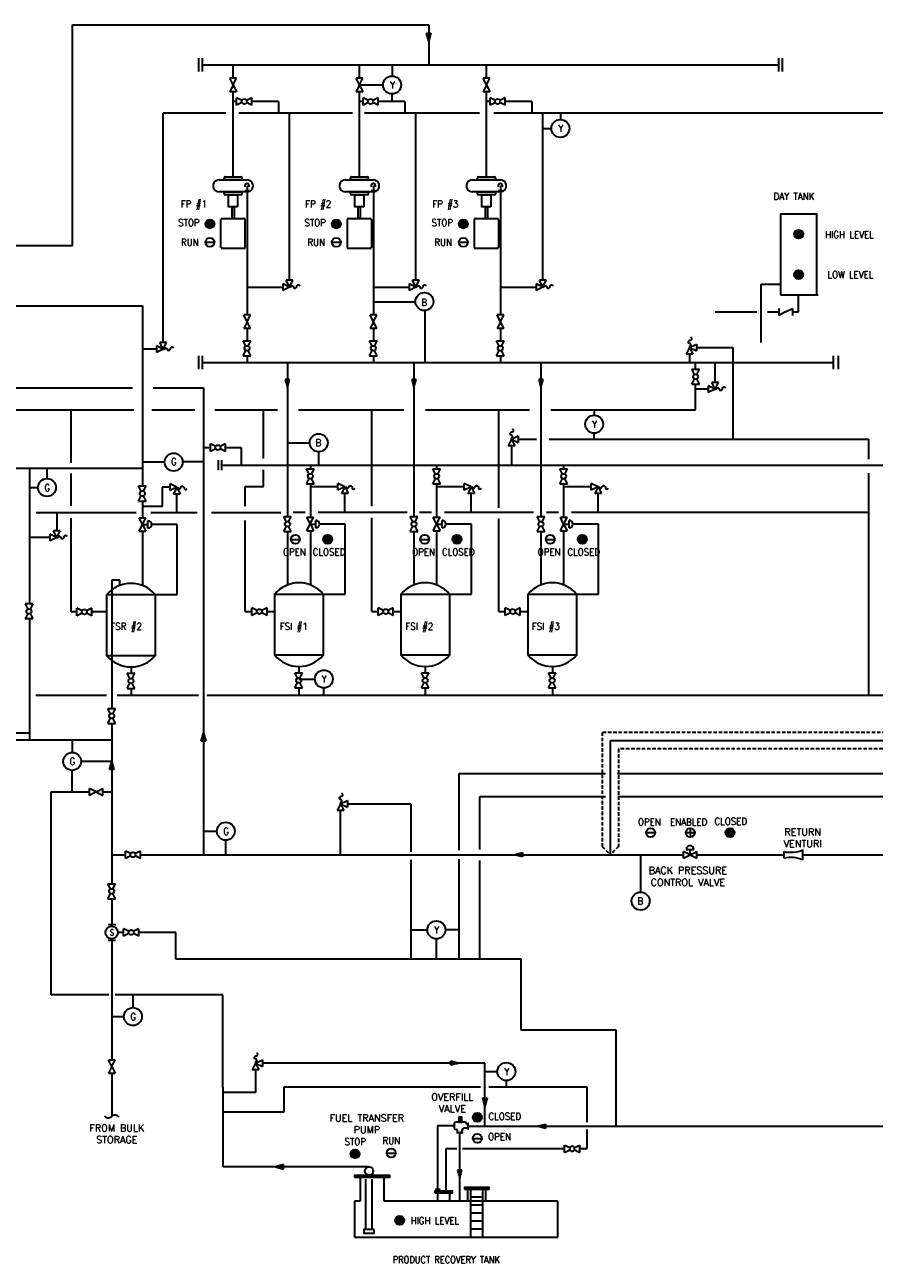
# Model space of a CAD drawing. Extents: x -237 to 1420, y -1092 to -22.
# Tile 2 of 3: x 142 to 866, y -1092 to -35. Entities that reach past the tile are written whole.
import ezdxf
from ezdxf.enums import TextEntityAlignment as Align

# ---------------------------------------------------------------- set-up
doc = ezdxf.new("R2010")
doc.units = 0
doc.header["$MEASUREMENT"] = 0
doc.linetypes.add('( Hidden )', pattern=[4.5, 3, -1.5])
for name, color, linetype, lineweight in [('E-Anno-Text', 53, 'Continuous', 25), ('E-Diag-Grph', 3, 'Continuous', 35), ('M-Fuel-Fttg', 51, 'Continuous', 30), ('M-Fuel-Recov 1', 6, 'Continuous', 30)]:
    doc.layers.add(name, color=color, linetype=linetype, lineweight=lineweight)
doc.styles.add('NOTES', font='romans.shx')

# ---------------------------------------------------------------- blocks, each defined once
blk = doc.blocks.new('SARROW')
blk.add_hatch(color=256).paths.add_polyline_path([(-0.169, -0.046), (-0.169, 0.045), (0, 0)])
for p, q in [((0, 0), (-0.169, 0.045)), ((-0.169, 0.045), (-0.169, -0.046)), ((-0.169, -0.046), (0, 0))]:
    blk.add_line(p, q)
blk = doc.blocks.new('PGLVO')
for p, q in [((-0.158, -0.079), (-0.158, 0.079)), ((-0.047, 0.024), (-0.158, 0.079)), ((0.158, 0.079), (0.047, 0.024)), ((0.158, -0.079), (0.158, 0.079)), ((-0.047, -0.024), (-0.158, -0.079)), ((0.158, -0.079), (0.047, -0.024))]:
    blk.add_line(p, q)
blk.add_circle((0, 0), 0.0527)
blk = doc.blocks.new('PVO')
for p, q in [((-0.140625, 0.070375), (-0.140625, -0.07025)), ((0, 0), (-0.140625, 0.070375)), ((0, 0), (-0.140625, -0.07025)), ((0, 0), (0.140625, 0.070375)), ((0, 0), (0.140625, -0.07025)), ((0.140625, 0.070375), (0.140625, -0.07025))]:
    blk.add_line(p, q)
blk = doc.blocks.new('PELDN')
blk.add_line((-0.094, 0.047), (-0.094, -0.047))
blk.add_arc((0, 0), 0.0469, 245.2911, 112.8167)
blk = doc.blocks.new('PRLF1')
for p, q in [((-0.141, 0.07), (-0.141, -0.07)), ((0, 0), (-0.141, 0.07)), ((0, 0), (-0.141, -0.07)), ((0, 0), (-0.07, -0.141)), ((0, 0), (0.07, -0.141)), ((-0.07, -0.141), (0.07, -0.141))]:
    blk.add_line(p, q)
blk.add_open_spline([(0, 0), (-0.003, 0.011), (-0.005, 0.021), (-0.008, 0.032), (-0.009, 0.038), (-0.021, 0.038), (-0.024, 0.044), (-0.028, 0.05), (-0.029, 0.058), (-0.026, 0.064), (-0.021, 0.071), (-0.014, 0.078), (-0.007, 0.083), (0, 0.088), (0.009, 0.085), (0.016, 0.092), (0.022, 0.1), (0.025, 0.108), (0.025, 0.116), (0.024, 0.122), (0.022, 0.129), (0.018, 0.135), (0.01, 0.145), (0.002, 0.149), (-0.007, 0.154), (-0.015, 0.157), (-0.024, 0.152), (-0.032, 0.159), (-0.041, 0.167), (-0.048, 0.177), (-0.047, 0.186), (-0.046, 0.191), (-0.043, 0.197), (-0.04, 0.202), (-0.036, 0.208), (-0.032, 0.213), (-0.028, 0.219)], degree=3, knots=[0, 0, 0, 0, 0.110009, 0.110009, 0.110009, 0.181277, 0.181277, 0.181277, 0.246992, 0.246992, 0.246992, 0.340558, 0.340558, 0.340558, 0.421498, 0.421498, 0.421498, 0.507781, 0.507781, 0.507781, 0.578384, 0.578384, 0.578384, 0.68119, 0.68119, 0.68119, 0.767432, 0.767432, 0.767432, 0.870899, 0.870899, 0.870899, 0.928593, 0.928593, 0.928593, 1, 1, 1, 1])
blk = doc.blocks.new('PGTVO')
for p, q in [((-0.140625, 0.070375), (-0.140625, -0.07025)), ((0, 0), (-0.140625, 0.070375)), ((0, 0), (-0.140625, -0.07025)), ((0, 0), (0.140625, 0.070375)), ((0, 0), (0.140625, -0.07025)), ((0.140625, 0.070375), (0.140625, -0.07025))]:
    blk.add_line(p, q)
blk = doc.blocks.new('pb')
for centre, start, end in [((0.073, 0.07), 124.3987, 224.1054), ((-0.073, -0.07), 304.3987, 44.1054)]:
    blk.add_arc(centre, 0.101, start, end)

msp = doc.modelspace()

# ---------------------------------------------------------------- hatches: boundary and pattern name
at = {"layer": 'E-Diag-Grph'}
for points in [[(303.5, -205, 1), (295.8, -205, 1)], [(411.2, -205, 1), (403.5, -205, 1)], [(519.5, -205, 1), (511.9, -205, 1)], [(403.8, -474.3, 1), (396.1, -474.3, 1)], [(514, -474.3, 1), (506.4, -474.3, 1)], [(621.1, -474.3, 1), (613.4, -474.3, 1)], [(747.1, -724.5, 1), (739.4, -724.5, 1)], [(531.5, -967.5, 1), (523.8, -967.5, 1)], [(427.3, -998.6, 1), (419.7, -998.6, 1)], [(465.2, -1055.3, 1), (457.6, -1055.3, 1)]]:
    msp.add_hatch(color=256, dxfattribs=at).paths.add_polyline_path(points, flags=16)
for points in [[(805.4, -213.8, 1), (797.8, -213.8, 1)], [(805.4, -248.3, 1), (797.8, -248.3, 1)]]:
    msp.add_hatch(color=256, dxfattribs=at).paths.add_polyline_path(points)

# ---------------------------------------------------------------- linework, layer by layer
for p, q in [((182.5, -223.6), (182.5, -35.1)), ((182.5, -35.1), (486.2, -35.1)), ((486.2, -35.1), (486.2, -69.2)), ((289.9, -63.5), (289.9, -74.9)), ((292.9, -63.5), (292.9, -74.9)), ((292.9, -69.2), (784.8, -69.2)), ((319.4, -80.8), (319.4, -69.2)), ((427.1, -80.8), (427.1, -69.2)), ((455, -69.2), (455, -78.8)), ((535.4, -80.8), (535.4, -69.2)), ((784.8, -75), (784.8, -63.5)), ((787.8, -75), (787.8, -63.5)), ((319.4, -165), (319.4, -92.3)), ((427.1, -86.5), (447.4, -86.5)), ((427.1, -165), (427.1, -92.3)), ((455, -100.6), (455, -94.1)), ((535.4, -165), (535.4, -92.3)), ((322.5, -100.6), (319.4, -100.6)), ((358.1, -100.6), (335.4, -100.6)), ((358.1, -100.6), (358.1, -110.5)), ((430.2, -100.6), (427.1, -100.6)), ((465.8, -100.6), (443.1, -100.6)), ((465.8, -100.6), (465.8, -110.5)), ((538.5, -100.6), (535.4, -100.6)), ((574.2, -100.6), (551.4, -100.6)), ((574.2, -100.6), (574.2, -110.5)), ((259.8, -306.2), (259.8, -110.5)), ((313.3, -110.5), (259.8, -110.5)), ((421.2, -110.5), (324.3, -110.5)), ((367.5, -253.2), (367.5, -110.5)), ((529.4, -110.5), (431.5, -110.5)), ((475.2, -253.2), (475.2, -110.5)), ((879.6, -110.5), (541.8, -110.5)), ((583.5, -253.2), (583.5, -110.5)), ((598.5, -110.5), (598.5, -115.9)), ((583.5, -123.6), (590.9, -123.6)), ((307.4, -167.5), (331.3, -167.5)), ((312.6, -165), (326.2, -165)), ((327, -165.8), (327, -167.5)), ((415.2, -167.5), (439, -167.5)), ((420.3, -165), (433.9, -165)), ((434.7, -165.8), (434.7, -167.5)), ((523.5, -167.5), (547.3, -167.5)), ((528.6, -165), (542.2, -165)), ((543.1, -165.8), (543.1, -167.5)), ((331.3, -177.7), (307.4, -177.7)), ((331.3, -172.6), (331.3, -282.8)), ((439, -177.7), (415.2, -177.7)), ((439, -172.6), (439, -282.8)), ((547.3, -177.7), (523.5, -177.7)), ((547.3, -172.6), (547.3, -282.8)), ((326.2, -180.3), (312.6, -180.3)), ((433.9, -180.3), (420.3, -180.3)), ((542.2, -180.3), (528.6, -180.3)), ((310, -200.4), (328.7, -200.4)), ((417.7, -200.4), (436.4, -200.4)), ((526, -200.4), (544.7, -200.4)), ((309.1, -225.1), (309.1, -201.3)), ((329.5, -201.3), (329.5, -225.1)), ((416.9, -225.1), (416.9, -201.3)), ((437.3, -201.3), (437.3, -225.1)), ((525.2, -225.1), (525.2, -201.3)), ((545.6, -201.3), (545.6, -225.1)), ((295.8, -220.7), (303.5, -220.7)), ((403.5, -220.7), (411.2, -220.7)), ((511.9, -220.7), (519.5, -220.7)), ((39.3, -223.6), (182.5, -223.6)), ((328.7, -225.9), (310, -225.9)), ((436.4, -225.9), (417.7, -225.9)), ((544.7, -225.9), (526, -225.9)), ((331.3, -258.9), (361.7, -258.9)), ((439, -258.9), (469.5, -258.9)), ((547.3, -258.9), (577.8, -258.9)), ((439, -271.6), (474.6, -271.6)), ((69.5, -274.9), (242.1, -274.9)), ((242.1, -274.9), (242.1, -354)), ((334.2, -282.7), (328.5, -282.7)), ((334.2, -294.2), (328.5, -282.7)), ((331.3, -288.5), (334.2, -282.7)), ((441.9, -282.7), (436.2, -282.7)), ((441.9, -294.2), (436.2, -282.7)), ((439.1, -288.5), (441.9, -282.7)), ((483.2, -323), (483.2, -279.3)), ((550.3, -282.7), (544.5, -282.7)), ((550.3, -294.2), (544.5, -282.7)), ((547.4, -288.5), (550.3, -282.7)), ((331.3, -288.5), (328.5, -294.2)), ((334.2, -294.2), (328.5, -294.2)), ((331.3, -294.1), (331.3, -304.8)), ((439.1, -288.5), (436.2, -294.2)), ((441.9, -294.2), (436.2, -294.2)), ((439, -294.7), (439, -304.8)), ((547.4, -288.5), (544.5, -294.2)), ((550.3, -294.2), (544.5, -294.2)), ((547.3, -294.1), (547.3, -304.8)), ((254.1, -312), (242.1, -312)), ((708.7, -316.2), (708.7, -323.3)), ((714.4, -310.5), (745.5, -310.5)), ((745.5, -310.5), (745.5, -388.8)), ((289.9, -317.5), (289.9, -329)), ((292.9, -317.5), (292.9, -329)), ((292.9, -323.3), (831.5, -323.3)), ((331.3, -317.7), (331.3, -323.3)), ((365.8, -323.3), (365.8, -454.7)), ((439, -317.7), (439, -323.3)), ((473.6, -323.3), (473.6, -454.7)), ((547.3, -317.7), (547.3, -323.3)), ((581.9, -323.3), (581.9, -454.7)), ((713.8, -328.9), (713.8, -323.3)), ((730.4, -340.3), (730.4, -323.3)), ((831.5, -329), (831.5, -317.5)), ((835.6, -329), (835.6, -317.5)), ((92.4, -345), (233.5, -345)), ((251.3, -345), (294.2, -345)), ((294.2, -345), (294.2, -743.4)), ((713.8, -363.7), (713.8, -341.9)), ((724.6, -346), (713.8, -346)), ((242.1, -353.3), (242.1, -428.6)), ((91.5, -363.7), (234.8, -363.7)), ((181.2, -408.9), (181.2, -363.7)), ((250, -363.7), (286.8, -363.7)), ((303.8, -363.7), (357.3, -363.7)), ((345.2, -405.2), (345.2, -363.7)), ((375.2, -363.7), (465.1, -363.7)), ((437.6, -445.8), (437.6, -363.7)), ((483.5, -363.7), (572.2, -363.7)), ((545.9, -447.2), (545.9, -363.7)), ((590.4, -363.7), (713.8, -363.7)), ((627.3, -363.7), (627.3, -368.3)), ((562.4, -388.8), (578.2, -388.8)), ((589, -388.8), (861.3, -388.8)), ((627.3, -388.8), (627.3, -383.6)), ((861.3, -388.8), (861.3, -405.9)), ((294.2, -395.9), (300, -395.9)), ((312.9, -395.9), (326.3, -395.9)), ((326.3, -395.9), (326.3, -411)), ((365.8, -391.8), (384.7, -391.8)), ((392.4, -411), (392.4, -399.5)), ((556.7, -394.6), (556.7, -411)), ((242, -408), (261, -408)), ((294.1, -408), (276.3, -408)), ((306.6, -406.7), (306.6, -415.3)), ((309.5, -406.7), (309.5, -415.3)), ((309.5, -411), (978.5, -411)), ((385.3, -411), (385.3, -414)), ((493, -411), (493, -414)), ((601.3, -411), (601.3, -414)), ((103.1, -413.6), (242.5, -413.6)), ((145.8, -413.9), (145.8, -528.9)), ((160.7, -413.6), (160.7, -422.3)), ((181.2, -445.7), (181.2, -418)), ((345.2, -429.2), (345.2, -414.9)), ((861.3, -417.8), (861.3, -607.2)), ((146.1, -430), (153, -430)), ((259, -429.8), (259, -446.3)), ((265.7, -429.8), (259, -429.8)), ((329.8, -429.2), (345.2, -429.2)), ((329.8, -445.9), (329.8, -429.2)), ((385.3, -426.9), (385.3, -455.4)), ((408.8, -429.4), (385.3, -429.4)), ((493, -426.9), (493, -455.4)), ((516.6, -429.4), (493, -429.4)), ((601.3, -426.9), (601.3, -455.4)), ((624.9, -429.4), (601.3, -429.4)), ((242.1, -441.5), (242.1, -455.8)), ((271.5, -451.3), (271.5, -435.6)), ((414.7, -450.9), (414.7, -435.2)), ((522.4, -450.9), (522.4, -435.2)), ((630.8, -450.9), (630.8, -435.2)), ((151.4, -451.3), (236.9, -451.3)), ((169.2, -451.3), (169.2, -467)), ((259, -446.3), (242.1, -446.3)), ((249.4, -451.3), (288.8, -451.3)), ((301, -451.3), (360, -451.3)), ((370.7, -450.9), (380.9, -450.9)), ((392, -450.9), (467.8, -450.9)), ((478.5, -450.9), (488.6, -450.9)), ((499.7, -450.9), (575.6, -450.9)), ((586.8, -450.9), (596.9, -450.9)), ((608.1, -450.9), (861.3, -450.9)), ((181.2, -536.2), (181.2, -456.1)), ((239.3, -455.8), (245, -455.8)), ((242.1, -461.6), (239.3, -455.8)), ((239.3, -467.3), (245, -455.8)), ((242.1, -461.6), (245, -467.3)), ((242.1, -461.6), (246.8, -461.6)), ((246.8, -464.8), (246.8, -458.4)), ((271.7, -461.6), (250, -461.6)), ((271.7, -521.4), (271.7, -461.6)), ((329.8, -535.9), (329.8, -458.2)), ((382.4, -455.4), (388.1, -455.4)), ((385.3, -461.2), (382.4, -455.4)), ((382.4, -466.9), (388.1, -455.4)), ((385.3, -461.2), (388.1, -466.9)), ((385.3, -461.2), (389.9, -461.2)), ((389.9, -464.3), (389.9, -458)), ((414.9, -461.2), (393.1, -461.2)), ((414.9, -520.9), (414.9, -461.2)), ((437.6, -535.9), (437.6, -455.9)), ((490.1, -455.4), (495.9, -455.4)), ((493, -461.2), (490.1, -455.4)), ((490.1, -466.9), (495.9, -455.4)), ((493, -461.2), (495.9, -466.9)), ((493, -461.2), (497.7, -461.2)), ((497.7, -464.3), (497.7, -458)), ((522.6, -461.2), (500.8, -461.2)), ((522.6, -520.9), (522.6, -461.2)), ((545.9, -535.9), (545.9, -456.4)), ((598.5, -455.4), (604.2, -455.4)), ((601.3, -461.2), (598.5, -455.4)), ((598.5, -466.9), (604.2, -455.4)), ((601.3, -461.2), (604.2, -466.9)), ((601.3, -461.2), (606, -461.2)), ((606, -464.3), (606, -458)), ((630.9, -461.2), (609.2, -461.2)), ((630.9, -520.9), (630.9, -461.2)), ((163.3, -472.7), (145.8, -472.7)), ((239.3, -467.3), (245, -467.3)), ((242.1, -467.3), (242.1, -513.6)), ((365.8, -467.6), (365.8, -513.2)), ((368.7, -474.3), (376.4, -474.3)), ((382.4, -466.9), (388.1, -466.9)), ((385.3, -466.9), (385.3, -513.2)), ((473.6, -467.6), (473.6, -513.2)), ((479, -474.3), (486.6, -474.3)), ((490.1, -466.9), (495.9, -466.9)), ((493, -466.9), (493, -513.2)), ((581.9, -467.6), (581.9, -513.2)), ((586, -474.3), (593.6, -474.3)), ((598.5, -466.9), (604.2, -466.9)), ((601.3, -466.9), (601.3, -513.2)), ((222.7, -509.1), (215.9, -509.1)), ((215.9, -509.1), (215.9, -618.4)), ((222.7, -513.6), (222.7, -509.1)), ((253, -521.4), (271.7, -521.4)), ((396.1, -520.9), (414.9, -520.9)), ((503.9, -520.9), (522.6, -520.9)), ((612.2, -520.9), (630.9, -520.9)), ((186.2, -536.2), (181.2, -536.2)), ((211.8, -536.2), (199.1, -536.2)), ((329.8, -535.9), (335.4, -535.9)), ((348.3, -535.9), (354.9, -535.9)), ((437.6, -535.9), (443.1, -535.9)), ((456, -535.9), (462.6, -535.9)), ((545.9, -535.9), (551.5, -535.9)), ((564.4, -535.9), (570.9, -535.9)), ((145.8, -542.4), (145.8, -645.4)), ((232.4, -583.1), (232.4, -588.5)), ((375.6, -582.7), (375.6, -588.1)), ((483.3, -582.7), (483.3, -588.1)), ((591.7, -582.7), (591.7, -588.1)), ((232.4, -601.5), (232.4, -607.7)), ((375.6, -593.4), (389.1, -593.4)), ((375.6, -601), (375.6, -607.2)), ((396.8, -607.2), (396.8, -601)), ((483.3, -601), (483.3, -607.2)), ((591.7, -601), (591.7, -607.2)), ((151.3, -607.2), (211.4, -607.2)), ((220.5, -607.2), (290, -607.2)), ((297, -607.2), (879.6, -607.2)), ((215.9, -631.3), (215.9, -768.1)), ((92.7, -639.4), (145.8, -639.4)), ((76.9, -645.4), (215.9, -645.4)), ((182.2, -645.4), (182.2, -656)), ((641.2, -646), (877.3, -646)), ((641.2, -743.4), (641.2, -646)), ((215.9, -663.7), (189.8, -663.7)), ((182.2, -689.7), (182.2, -671.4)), ((512.2, -739.6), (512.2, -674.1)), ((512.2, -674.1), (637.1, -674.1)), ((647.1, -674.1), (876.7, -674.1)), ((164.4, -862.8), (164.4, -689.7)), ((164.4, -689.7), (196.9, -689.7)), ((208.3, -689.7), (215.9, -689.7)), ((529.8, -739), (529.8, -693.6)), ((529.8, -693.6), (637.1, -693.6)), ((647.6, -693.6), (877.3, -693.6)), ((411.1, -743.4), (411.1, -705.5)), ((416.9, -699.8), (471.1, -699.8)), ((471.1, -699.8), (471.1, -740.8)), ((294.2, -723.3), (305.5, -723.3)), ((671.5, -724.5), (679.2, -724.5)), ((705.4, -724.5), (713.1, -724.5)), ((709.2, -720.7), (709.2, -728.4)), ((313.2, -743.4), (313.2, -731)), ((705.9, -738.8), (712.3, -738.8)), ((709.1, -743.4), (709.1, -738.8)), ((805.2, -747.8), (805.2, -739.2)), ((215.9, -743.4), (227.6, -743.4)), ((240.5, -743.4), (603, -743.4)), ((471.1, -747.8), (471.1, -832.6)), ((512.2, -832.6), (512.2, -747.2)), ((529.8, -832.6), (529.8, -748.4)), ((603, -743.4), (703.4, -743.4)), ((666.9, -743.4), (666.9, -775.3)), ((703.4, -746.3), (703.4, -740.6)), ((709.1, -743.4), (703.4, -740.6)), ((703.4, -746.3), (714.8, -740.6)), ((709.1, -743.4), (714.8, -746.3)), ((714.8, -746.3), (714.8, -740.6)), ((714.8, -743.4), (788.9, -743.4)), ((789.4, -746.4), (789.4, -740.7)), ((804.8, -743.4), (1056.6, -743.4)), ((215.9, -781), (215.9, -804.4)), ((213.1, -802.9), (219.3, -802.9)), ((226, -809.7), (221.1, -809.7)), ((270.6, -809.7), (238.9, -809.7)), ((270.6, -832.6), (270.6, -809.7)), ((471.1, -807.5), (485.1, -807.5)), ((512.2, -807.5), (500.4, -807.5)), ((212.8, -816.3), (219, -816.3)), ((215.9, -815), (215.9, -918.3)), ((492.8, -832.6), (492.8, -815.1)), ((565.1, -832.6), (270.6, -832.6)), ((565.1, -893.1), (565.1, -832.6)), ((213.4, -862.8), (164.4, -862.8)), ((310.7, -862.8), (218.8, -862.8)), ((234, -862.8), (234, -873.8)), ((310.7, -941.6), (310.7, -862.8)), ((215.9, -881.5), (226.4, -881.5)), ((646, -893.1), (565.1, -893.1)), ((646, -975), (646, -893.1)), ((215.9, -929.8), (215.9, -966.7)), ((338.6, -927), (338.6, -946.2)), ((534.1, -921.2), (344.4, -921.2)), ((534.1, -975), (534.1, -921.2)), ((534.1, -928.4), (544.9, -928.4)), ((552.5, -941.6), (552.5, -936)), ((310.7, -941.6), (310.7, -1009.7)), ((338.6, -946.2), (310.7, -946.2)), ((530.4, -941.6), (362.8, -941.6)), ((362.8, -941.6), (362.8, -962.9)), ((621.3, -941.6), (537.5, -941.6)), ((621.3, -971.6), (621.3, -941.6)), ((362.8, -962.9), (310.7, -962.9)), ((516.9, -971.7), (509.5, -971.7)), ((511.9, -969.5), (514.1, -967.2)), ((511.9, -971.6), (514.6, -968.9)), ((519.9, -977.9), (519.9, -972.1)), ((507.8, -974.7), (493.8, -974.7)), ((493.8, -974.7), (493.8, -1028.7)), ((507.8, -973.4), (507.8, -976.1)), ((509.5, -977.8), (510, -977.8)), ((509.8, -980.4), (515.6, -980.4)), ((510.8, -980.4), (510.8, -978.7)), ((512.7, -1039), (512.7, -980.4)), ((514.6, -980.4), (514.6, -979)), ((517.2, -976.5), (519.9, -976.5)), ((518.6, -973.5), (518.6, -973.4)), ((518.6, -973.5), (519.9, -973.5)), ((519.9, -975), (879.6, -975)), ((621.3, -994.1), (621.3, -977.8)), ((523.8, -985.4), (531.5, -985.4)), ((450.4, -997.9), (458, -997.9)), ((501.1, -1030.5), (501.1, -994.1)), ((501.1, -994.1), (510.1, -994.1)), ((514.9, -994.1), (602.1, -994.1)), ((615, -994.1), (621.3, -994.1)), ((435.4, -1009.7), (310.7, -1009.7)), ((427.9, -1018.6), (427.9, -1039)), ((432.6, -1063.2), (432.6, -1020.1)), ((438.1, -1063.2), (438.1, -1020.1)), ((448.3, -1039), (448.3, -1018.6)), ((494, -1039), (494, -1031.9)), ((504.2, -1039), (504.2, -1031.9)), ((519.7, -1039), (519.7, -1028.8)), ((522.2, -1069.6), (522.2, -1028.8)), ((532.4, -1035.6), (522.2, -1035.6)), ((532.4, -1069.6), (532.4, -1028.8)), ((535, -1039), (535, -1028.8)), ((422.8, -1039), (422.8, -1069.6)), ((427.9, -1039), (422.8, -1039)), ((596.2, -1039), (448.3, -1039)), ((532.4, -1042.4), (522.2, -1042.4)), ((596.2, -1069.6), (596.2, -1039)), ((532.4, -1049.2), (522.2, -1049.2)), ((532.4, -1056), (522.2, -1056)), ((532.4, -1062.8), (522.2, -1062.8)), ((422.8, -1069.6), (596.2, -1069.6))]:
    msp.add_line(p, q, dxfattribs=at)
at = {"layer": 'E-Diag-Grph', "linetype": '( Hidden )'}
for p, q in [((1011, -639), (634.1, -639)), ((634.1, -639), (634.1, -736.3)), ((1021.9, -653.1), (648.2, -653.1)), ((648.2, -653.1), (648.2, -736.3)), ((634.1, -736.3), (641.2, -743.4)), ((648.2, -736.3), (641.2, -743.4))]:
    msp.add_line(p, q, dxfattribs=at)
at = {"layer": 'E-Diag-Grph', "flags": 128}
for points in [[(327, -167.5), (311.7, -167.5), (311.7, -165.8)], [(434.7, -167.5), (419.4, -167.5), (419.4, -165.8)], [(543.1, -167.5), (527.8, -167.5), (527.8, -165.8)], [(311.7, -179.4), (311.7, -177.7), (327, -177.7), (327, -179.4)], [(419.4, -179.4), (419.4, -177.7), (434.7, -177.7), (434.7, -179.4)], [(527.8, -179.4), (527.8, -177.7), (543.1, -177.7), (543.1, -179.4)], [(494, -1030.5), (492.2, -1028.7), (495.7, -1028.7), (494, -1030.5)]]:
    msp.add_lwpolyline(points, dxfattribs=at)
at = {"layer": 'E-Diag-Grph'}
for centre, radius in [((455, -86.5), 7.66), ((598.5, -123.6), 7.66), ((299.6, -205), 3.83), ((407.4, -205), 3.83), ((515.7, -205), 3.83), ((801.6, -213.8), 3.83), ((299.6, -220.7), 3.83), ((407.4, -220.7), 3.83), ((515.7, -220.7), 3.83), ((801.6, -248.3), 3.83), ((482.6, -271.3), 7.66), ((627.3, -376), 7.66), ((392.4, -391.8), 7.66), ((268.7, -408.3), 7.66), ((160.7, -430), 7.66), ((372.6, -474.3), 3.83), ((400.1, -474.3), 3.83), ((482.8, -474.3), 3.83), ((510.3, -474.3), 3.83), ((589.8, -474.3), 3.83), ((617.3, -474.3), 3.83), ((396.8, -593.4), 7.66), ((182.2, -663.7), 7.66), ((313.2, -723.3), 7.66), ((675.4, -724.5), 3.83), ((709.2, -724.5), 3.83), ((743.2, -724.5), 3.83), ((666.9, -782.9), 7.66), ((492.8, -807.5), 7.66), ((215.9, -809.7), 5.28), ((234, -881.5), 7.66), ((552.5, -928.4), 7.66), ((527.7, -967.5), 3.83), ((527.7, -985.4), 3.83), ((423.5, -998.6), 3.83), ((454.2, -997.9), 3.83), ((435.4, -1013.3), 3.58), ((461.4, -1055.3), 3.83)]:
    msp.add_circle(centre, radius, dxfattribs=at)
for centre, radius, start, end in [((307.4, -172.6), 5.1, 89.9989, 270.0011), ((312.6, -165.8), 0.85, 90, 180), ((326.2, -165.8), 0.85, 0, 90), ((331.3, -172.6), 5.1, 269.9989, 90.0011), ((415.2, -172.6), 5.1, 89.9989, 270.0011), ((420.3, -165.8), 0.85, 90, 180), ((433.9, -165.8), 0.85, 0, 90), ((439, -172.6), 5.1, 269.9989, 90.0011), ((523.5, -172.6), 5.1, 89.9989, 270.0011), ((528.6, -165.8), 0.85, 90, 180), ((542.2, -165.8), 0.85, 0, 90), ((547.3, -172.6), 5.1, 269.9989, 90.0011), ((312.6, -179.4), 0.85, 180, 270), ((326.2, -179.4), 0.85, 270, 0), ((420.3, -179.4), 0.85, 180, 270), ((433.9, -179.4), 0.85, 270, 0), ((528.6, -179.4), 0.85, 180, 270), ((542.2, -179.4), 0.85, 270, 0), ((310, -201.3), 0.85, 90, 180), ((328.7, -201.3), 0.85, 0, 90), ((417.7, -201.3), 0.85, 90, 180), ((436.4, -201.3), 0.85, 0, 90), ((526, -201.3), 0.85, 90, 180), ((544.7, -201.3), 0.85, 0, 90), ((310, -225.1), 0.85, 180, 270), ((328.7, -225.1), 0.85, 270, 0), ((417.7, -225.1), 0.85, 180, 270), ((436.4, -225.1), 0.85, 270, 0), ((526, -225.1), 0.85, 180, 270), ((544.7, -225.1), 0.85, 270, 0), ((246.8, -461.6), 3.17, 270, 90), ((389.9, -461.2), 3.17, 270, 90), ((497.7, -461.2), 3.17, 270, 90), ((606, -461.2), 3.17, 270, 90), ((232.4, -538.7), 26.9, 40.0799, 139.9201), ((375.6, -538.2), 26.9, 40.0799, 139.9201), ((483.3, -538.2), 26.9, 40.0799, 139.9201), ((591.6, -538.2), 26.9, 40.0799, 139.9201), ((232.4, -556.2), 26.9, 220.0799, 319.9201), ((375.6, -555.8), 26.9, 220.0799, 319.9201), ((483.3, -555.8), 26.9, 220.0799, 319.9201), ((591.6, -555.8), 26.9, 220.0799, 319.9201), ((709.1, -738.8), 3.17, 0, 180), ((795.1, -715.7), 25.6, 257.133, 293.2598), ((795.1, -771.3), 25.6, 66.7402, 102.867), ((509.5, -973.4), 1.7, 90, 180), ((516.9, -973.4), 1.7, 0, 90), ((509.5, -976.1), 1.7, 180, 270), ((510, -978.7), 0.85, 0, 90), ((517.2, -979), 2.55, 90, 180)]:
    msp.add_arc(centre, radius, start, end, dxfattribs=at)
for points in [[(323.2, -190.5), (315.5, -190.5), (315.5, -180.3), (323.2, -180.3)], [(430.9, -190.5), (423.3, -190.5), (423.3, -180.3), (430.9, -180.3)], [(539.2, -190.5), (531.6, -190.5), (531.6, -180.3), (539.2, -180.3)], [(320.2, -200.4), (318.5, -200.4), (318.5, -190.5), (320.2, -190.5)], [(427.9, -200.4), (426.2, -200.4), (426.2, -190.5), (427.9, -190.5)], [(536.3, -200.4), (534.6, -200.4), (534.6, -190.5), (536.3, -190.5)], [(211.8, -521.4), (253, -521.4), (253, -573.5), (211.8, -573.5)], [(355, -520.9), (396.1, -520.9), (396.1, -573.1), (355, -573.1)], [(462.7, -520.9), (503.9, -520.9), (503.9, -573.1), (462.7, -573.1)], [(571.1, -520.9), (612.2, -520.9), (612.2, -573.1), (571.1, -573.1)], [(511.9, -971.7), (514.6, -971.7), (514.6, -967.2), (511.9, -967.2)], [(422.9, -1018.6), (453.2, -1018.6), (453.2, -1017.1), (422.9, -1017.1)], [(491.5, -1031.9), (506.6, -1031.9), (506.6, -1030.5), (491.5, -1030.5)], [(516.7, -1028.8), (537.9, -1028.8), (537.9, -1027.3), (516.7, -1027.3)], [(439.8, -1063.2), (430.9, -1063.2), (430.9, -1066.3), (439.8, -1066.3)]]:
    msp.add_3dface(points, dxfattribs=at)
at = {"layer": 'M-Fuel-Fttg'}
for p, q in [((784.7, -277.3), (784.7, -283.1)), ((790.5, -280.2), (784.7, -283.1)), ((790.5, -280.2), (796.4, -277.3)), ((796.4, -277.3), (796.4, -283.1))]:
    msp.add_line(p, q, dxfattribs=at)
msp.add_3dface([(786.1, -265.6), (817.1, -265.6), (817.1, -196.7), (786.1, -196.7)], dxfattribs=at)
at = {"layer": 'M-Fuel-Recov 1'}
for p, q in [((769.6, -256.6), (786.1, -256.6)), ((769.6, -256.6), (786.1, -256.6)), ((769.6, -256.6), (786.1, -256.6)), ((769.6, -306.3), (769.6, -256.6)), ((801.6, -265.6), (818.2, -265.6)), ((801.6, -265.6), (818.2, -265.6)), ((801.6, -280.2), (801.6, -265.6)), ((730.6, -280.2), (740.2, -280.2)), ((730.6, -280.2), (740.2, -280.2)), ((740.2, -280.2), (761.2, -280.2)), ((756.3, -280.2), (766, -280.2)), ((775, -280.2), (784.7, -280.2)), ((796.4, -280.2), (801.6, -280.2)), ((796.4, -280.2), (801.6, -280.2))]:
    msp.add_line(p, q, dxfattribs=at)

# ---------------------------------------------------------------- block references
at = {"layer": 'E-Diag-Grph', "xscale": 40.79999813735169}
for name, p, yscale, rotation in [('SARROW', (486.2, -49.1), -40.79999813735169, 270), ('PVO', (319.4, -86.5), 40.79999813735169, 270), ('PVO', (427.1, -86.5), 40.79999813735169, 270), ('PVO', (535.4, -86.5), 40.79999813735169, 270), ('PELDN', (331.3, -172.6), 40.79999813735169, 90), ('PELDN', (439, -172.6), 40.79999813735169, 90), ('PELDN', (547.3, -172.6), 40.79999813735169, 90), ('PRLF1', (367.5, -258.9), 40.79999813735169, 270), ('PRLF1', (475.2, -258.9), 40.79999813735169, 270), ('PRLF1', (583.5, -258.9), 40.79999813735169, 270), ('PRLF1', (259.8, -312), 40.79999813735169, 270), ('PGLVO', (331.3, -311.2), 40.79999813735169, 270), ('PGLVO', (439, -311.2), 40.79999813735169, 270), ('PGLVO', (547.3, -311.2), 40.79999813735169, 270), ('PRLF1', (708.7, -310.5), -40.79999813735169, 180), ('SARROW', (365.8, -344.6), 40.79999813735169, 270), ('SARROW', (473.6, -344.6), 40.79999813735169, 270), ('SARROW', (581.9, -344.6), 40.79999813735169, 270), ('PGLVO', (713.8, -335.4), 40.79999813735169, 270), ('PRLF1', (730.4, -346), 40.79999813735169, 270), ('PRLF1', (556.7, -388.8), -40.79999813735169, 180), ('PGLVO', (385.3, -420.4), 40.79999813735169, 270), ('PGLVO', (493, -420.4), 40.79999813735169, 270), ('PGLVO', (601.3, -420.4), 40.79999813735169, 270), ('PGLVO', (242.1, -435.1), 40.79999813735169, 270), ('PRLF1', (271.4, -429.8), -40.79999813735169, 90), ('PRLF1', (414.6, -429.4), -40.79999813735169, 90), ('PRLF1', (522.3, -429.4), -40.79999813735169, 90), ('PRLF1', (630.6, -429.4), -40.79999813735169, 90), ('PGLVO', (365.8, -461.2), 40.79999813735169, 270), ('PGLVO', (473.6, -461.2), 40.79999813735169, 270), ('PGLVO', (581.9, -461.2), 40.79999813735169, 270), ('PRLF1', (169, -472.7), 40.79999813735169, 270), ('PGLVO', (145.3, -535.7), 40.79999813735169, 90), ('PGLVO', (232.3, -595), 40.79999813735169, 270), ('PGLVO', (375.4, -594.6), 40.79999813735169, 270), ('PGLVO', (483.2, -594.6), 40.79999813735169, 270), ('PGLVO', (591.5, -594.6), 40.79999813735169, 270), ('PGLVO', (215.9, -624.9), 40.79999813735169, 270), ('SARROW', (294.2, -639.6), -40.79999813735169, 90), ('SARROW', (215.9, -663.7), -40.79999813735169, 90), ('PRLF1', (411.1, -699.8), -40.79999813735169, 180), ('SARROW', (559.2, -743.4), -40.79999813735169, 180), ('PGLVO', (215.8, -774.5), 40.79999813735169, 270), ('PGTVO', (215.9, -924.1), -40.79999813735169, 270), ('PRLF1', (338.6, -921.2), -40.79999813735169, 180), ('SARROW', (534.1, -957.8), -40.79999813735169, 270), ('pb', (215.9, -966.7), 40.79999813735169, 90), ('SARROW', (578.8, -975), -40.79999813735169, 180), ('PGLVO', (608.5, -994.3), -40.79999813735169, 180), ('SARROW', (355.6, -1009.7), 40.79999813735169, 180), ('SARROW', (512.7, -1019.3), 40.79999813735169, 270)]:
    msp.add_blockref(name, p, dxfattribs=dict(at, yscale=yscale, rotation=rotation))
for name, p, yscale in [('PGLVO', (328.9, -100.6), 40.79999813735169), ('PGLVO', (436.7, -100.6), 40.79999813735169), ('PGLVO', (545, -100.6), 40.79999813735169), ('PGLVO', (306.5, -395.9), 40.79999813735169), ('PGLVO', (192.6, -536.2), 40.79999813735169), ('PGLVO', (341.9, -535.9), 40.79999813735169), ('PGLVO', (449.6, -535.9), 40.79999813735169), ('PGLVO', (557.9, -535.9), 40.79999813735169), ('PGTVO', (202.6, -689.8), -40.79999813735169), ('PGLVO', (234, -743.4), 40.79999813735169), ('PGLVO', (232.5, -809.7), 40.79999813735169), ('SARROW', (512.1, -921.2), -40.79999813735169)]:
    msp.add_blockref(name, p, dxfattribs=dict(at, yscale=yscale))

# ---------------------------------------------------------------- texts
at = {"layer": 'E-Anno-Text', "style": 'NOTES'}
for s, height, width, p in [('Y', 6, 0.9, (455.3, -86.5)), ('Y', 6, 0.9, (598.8, -123.6)), ('B', 6, 0.9, (482.3, -271.9)), ('Y', 6, 0.9, (627.5, -376)), ('B', 6, 0.9, (392.1, -391.8)), ('G', 6, 0.9, (268.9, -408)), ('G', 6, 0.9, (160.9, -430)), ('G', 6, 0.9, (182.4, -663.7)), ('G', 6, 0.9, (313.4, -723.3)), ('B', 6, 0.9, (666.6, -782.9)), ('S', 5.09, 0.789078, (216.2, -809.8)), ('Y', 6, 0.9, (493, -807.5)), ('G', 6, 0.9, (234.3, -881.5)), ('Y', 6, 0.9, (552.8, -928.4))]:
    msp.add_text(s, height=height, dxfattribs=dict(at, width=width)).set_placement(p, align=Align.MIDDLE_CENTER)
at = {"layer": 'E-Anno-Text', "style": 'NOTES', "width": 0.9}
for s, p in [('DAY TANK', (780.3, -184.4)), ('HIGH LEVEL', (824.3, -217.3)), ('LOW LEVEL', (826.3, -251.3)), ('OPEN', (664.7, -718.3)), ('ENABLED', (692, -718.3))]:
    msp.add_text(s, height=6, dxfattribs=at).set_placement(p)
for s, p in [('FP #1', (297, -191.1)), ('FP #2', (403.1, -191.1)), ('FP #3', (511.5, -191.1)), ('FSR #2', (241.6, -551.5)), ('FSI #1', (383.1, -551.5)), ('FSI #2', (490.1, -551.5)), ('FSI #3', (598, -551.5))]:
    msp.add_text(s, height=6, dxfattribs=at).set_placement(p, align=Align.RIGHT)
for s, height, p in [('STOP', 6, (281.7, -207)), ('STOP', 6, (389.4, -207)), ('STOP', 6, (497.8, -207)), ('RUN', 6, (282.5, -223.7)), ('RUN', 6, (390.3, -223.7)), ('RUN', 6, (498.6, -223.7)), ('OPEN', 6, (371.7, -487.9)), ('CLOSED', 6, (401.2, -488.1)), ('OPEN', 6, (481.9, -487.9)), ('CLOSED', 6, (511.4, -488.1)), ('OPEN', 6, (588.9, -487.9)), ('CLOSED', 6, (618.4, -488.1)), ('CLOSED', 6, (743.8, -717.9)), ('CLOSED', 6, (551.1, -969.6)), ('OPEN', 6, (546.6, -987)), ('STOP', 6, (423.6, -991.1)), ('RUN', 6, (454.4, -990.4)), ('HIGH LEVEL', 6, (491.5, -1058.5)), ('PRODUCT RECOVERY TANK', 5.75, (501.2, -1091.8))]:
    msp.add_text(s, height=height, dxfattribs=at).set_placement(p, align=Align.CENTER)
at = {"layer": 'E-Anno-Text', "char_height": 6, "attachment_point": 2, "style": 'NOTES'}
for s, insert, width in [('RETURN VENTURI', (805.1, -721), 31.114), ('BACK PRESSURE CONTROL VALVE', (707.2, -753.8), 109.654), ('OVERFILL VALVE', (506.4, -947), 34.971), ('FUEL TRANSFER PUMP', (433.5, -965), 84.795), ('FROM BULK STORAGE', (220.3, -973.6), 69.934)]:
    msp.add_mtext(s, dxfattribs=dict(at, insert=insert, width=width))
at = {"layer": 'E-Diag-Grph', "style": 'NOTES', "width": 0.9}
msp.add_text('Y', height=6, dxfattribs=at).set_placement((397, -593.4), align=Align.MIDDLE_CENTER)

doc.saveas('drawing.dxf')
